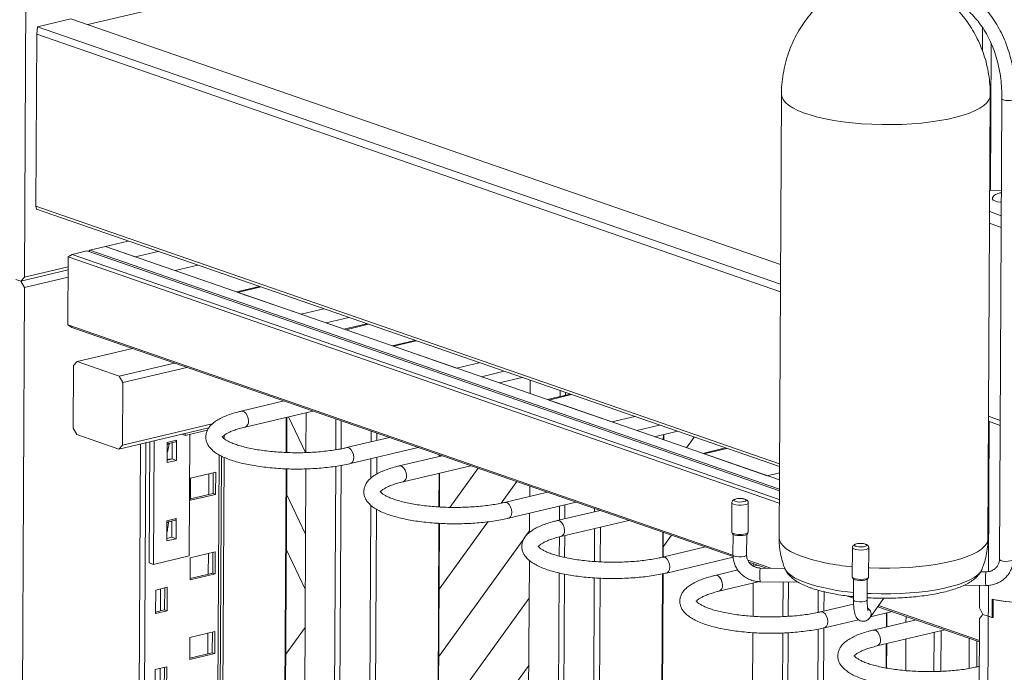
# Model space of a CAD drawing. Header units: millimetres. Extents: x 0 to 420, y 0 to 297.
# Tile 114 of 131: x 348 to 362, y 125 to 135. Entities that reach past the tile are written whole.
import ezdxf

# ---------------------------------------------------------------- set-up
doc = ezdxf.new("R2010")
doc.units = ezdxf.units.MM

msp = doc.modelspace()

# ---------------------------------------------------------------- linework, layer by layer
at = {"color": 7, "linetype": 'Continuous', "lineweight": 18}
for p, q in [((347.689, 130.915), (347.729, 138.758)), ((359.786, 137.273), (348.619, 134.622)), ((348.37, 134.708), (347.88, 134.592)), ((358.78, 131.1), (348.37, 134.708)), ((347.87, 134.483), (347.857, 131.955)), ((347.88, 134.592), (347.87, 134.483)), ((358.778, 130.702), (347.87, 134.483)), ((347.88, 134.592), (358.778, 130.814)), ((361.742, 134.236), (361.744, 134.578)), ((358.793, 133.603), (358.759, 127.09)), ((361.823, 127.074), (361.857, 133.587)), ((362.027, 133.536), (361.992, 126.771)), ((361.85, 132.193), (362.02, 132.184)), ((347.857, 131.955), (358.765, 128.174)), ((347.857, 131.955), (347.866, 131.911)), ((358.764, 128.133), (347.866, 131.911)), ((348.647, 131.311), (348.627, 131.291)), ((348.876, 131.366), (348.647, 131.311)), ((358.763, 127.804), (348.647, 131.311)), ((349.21, 131.445), (348.876, 131.366)), ((358.763, 127.938), (348.876, 131.366)), ((349.314, 131.214), (348.876, 131.366)), ((348.33, 131.213), (348.325, 130.217)), ((348.33, 131.213), (348.386, 131.25)), ((358.762, 127.596), (348.33, 131.213)), ((348.601, 131.3), (348.386, 131.25)), ((348.386, 131.25), (358.762, 127.653)), ((358.763, 127.778), (348.601, 131.3)), ((349.314, 131.214), (349.647, 131.293)), ((347.637, 130.856), (348.329, 131.021)), ((347.689, 130.915), (348.329, 131.067)), ((350.232, 131.09), (349.899, 131.011)), ((347.637, 130.856), (347.559, 130.883)), ((347.637, 130.856), (347.689, 130.915)), ((348.328, 130.914), (347.688, 130.762)), ((347.622, 118.082), (347.688, 130.762)), ((347.688, 130.762), (347.637, 130.856)), ((351.135, 130.778), (350.801, 130.698)), ((350.82, 130.692), (351.748, 130.37)), ((348.325, 130.217), (358.082, 126.834)), ((348.325, 130.217), (348.381, 130.177)), ((358.083, 126.813), (348.381, 130.177)), ((352.375, 130.153), (352.708, 130.232)), ((352.735, 130.223), (352.401, 130.144)), ((349.271, 129.868), (348.461, 129.676)), ((353.414, 129.987), (353.08, 129.908)), ((353.1, 129.902), (354.027, 129.58)), ((348.404, 128.698), (348.409, 129.617)), ((348.461, 129.676), (348.409, 129.617)), ((348.461, 129.676), (349.079, 129.462)), ((349.079, 129.462), (349.889, 129.654)), ((350.072, 129.591), (349.13, 129.367)), ((349.13, 129.367), (349.079, 129.462)), ((354.654, 129.363), (354.988, 129.442)), ((349.13, 129.367), (349.125, 128.448)), ((355.109, 129.4), (355.108, 129.205)), ((355.693, 129.197), (355.36, 129.118)), ((355.546, 129.248), (355.546, 129.162)), ((355.624, 129.221), (355.624, 129.181)), ((351.497, 129.097), (350.868, 128.948)), ((355.379, 129.111), (356.306, 128.79)), ((350.924, 128.714), (351.919, 128.95)), ((351.529, 128.858), (351.527, 128.341)), ((351.536, 128.341), (351.539, 128.86)), ((351.56, 128.865), (351.809, 128.34)), ((351.82, 128.927), (351.817, 128.34)), ((349.125, 128.448), (350.444, 128.761)), ((352.258, 128.833), (352.256, 128.381)), ((352.336, 128.806), (352.333, 128.395)), ((361.832, 128.802), (362.003, 128.738)), ((348.404, 128.698), (348.455, 128.603)), ((349.074, 128.389), (348.455, 128.603)), ((350.393, 128.702), (349.074, 128.389)), ((350.044, 128.591), (349.996, 128.608)), ((350.373, 128.67), (350.044, 128.591)), ((350.044, 128.619), (350.044, 128.591)), ((350.112, 128.608), (350.103, 126.822)), ((350.619, 128.595), (350.618, 128.543)), ((353.042, 128.561), (352.413, 128.412)), ((352.773, 128.654), (352.773, 128.497)), ((352.858, 128.625), (352.857, 128.517)), ((356.933, 128.573), (357.267, 128.652)), ((357.061, 128.603), (357.06, 128.529)), ((357.068, 128.604), (357.067, 128.526)), ((357.4, 128.411), (357.513, 128.566)), ((349.074, 128.389), (349.125, 128.448)), ((349.388, 128.464), (349.305, 112.593)), ((349.527, 128.497), (349.518, 126.72)), ((349.592, 128.512), (349.582, 126.698)), ((349.783, 128.488), (349.781, 128.192)), ((349.782, 128.469), (349.908, 128.499)), ((349.783, 128.488), (349.92, 128.521)), ((349.809, 128.464), (349.796, 128.388)), ((349.856, 128.486), (349.854, 128.247)), ((349.919, 128.224), (349.92, 128.521)), ((352.469, 128.178), (353.464, 128.415)), ((349.782, 128.357), (349.792, 128.354)), ((349.782, 128.351), (349.792, 128.354)), ((349.792, 128.354), (349.792, 128.378)), ((350.498, 112.876), (350.578, 128.288)), ((352.856, 128.27), (352.855, 128.023)), ((353.814, 128.293), (353.186, 128.144)), ((353.773, 128.307), (353.773, 128.283)), ((353.78, 128.305), (353.78, 128.285)), ((357.972, 128.407), (357.639, 128.328)), ((357.658, 128.321), (358.586, 128)), ((349.854, 128.247), (349.781, 128.229)), ((349.781, 128.192), (349.919, 128.224)), ((349.782, 128.236), (349.787, 128.231)), ((349.854, 128.247), (349.919, 128.224)), ((350.617, 128.269), (350.537, 112.886)), ((352.255, 128.138), (352.177, 113.275)), ((352.332, 128.151), (352.255, 113.294)), ((352.771, 128.25), (352.77, 127.964)), ((353.242, 127.911), (354.237, 128.147)), ((350.494, 128.051), (350.126, 127.964)), ((350.392, 128.027), (350.391, 127.723)), ((350.456, 127.738), (350.457, 128.043)), ((350.492, 127.726), (350.494, 128.051)), ((351.525, 128.101), (351.448, 113.102)), ((351.457, 113.104), (351.535, 128.101)), ((351.816, 128.1), (351.738, 113.171)), ((353.772, 128.036), (353.769, 127.541)), ((353.779, 128.038), (353.776, 127.541)), ((353.928, 127.535), (354.343, 128.11)), ((350.126, 127.964), (350.125, 127.639)), ((354.682, 127.597), (354.911, 127.913)), ((355.101, 127.847), (355.1, 127.696)), ((350.125, 127.66), (350.456, 127.738)), ((350.125, 127.639), (350.492, 127.726)), ((350.456, 127.738), (350.492, 127.726)), ((351.811, 127.143), (351.533, 127.728)), ((355.36, 127.757), (354.731, 127.608)), ((352.768, 127.567), (352.694, 113.398)), ((354.787, 127.375), (355.782, 127.611)), ((355.538, 127.553), (355.537, 127.348)), ((355.615, 127.571), (355.614, 127.367)), ((358.066, 127.603), (358.064, 127.172)), ((358.304, 127.171), (358.306, 127.602)), ((352.852, 127.508), (352.779, 113.418)), ((355.098, 127.449), (355.097, 127.168)), ((356.132, 127.49), (355.504, 127.34)), ((356.053, 127.517), (356.053, 127.471)), ((349.777, 127.339), (349.775, 127.042)), ((349.777, 127.339), (349.914, 127.372)), ((349.777, 127.32), (349.902, 127.349)), ((349.803, 127.315), (349.79, 127.239)), ((349.85, 127.337), (349.848, 127.097)), ((349.913, 127.075), (349.914, 127.372)), ((353.768, 127.301), (353.697, 113.636)), ((353.775, 127.301), (353.704, 113.638)), ((353.77, 126.336), (354.484, 127.322)), ((355.559, 127.107), (356.555, 127.343)), ((349.776, 127.189), (349.786, 127.185)), ((349.776, 127.183), (349.786, 127.185)), ((349.786, 127.185), (349.786, 127.229)), ((355.043, 127.115), (355.097, 127.189)), ((355.613, 127.12), (355.611, 126.801)), ((356.052, 127.224), (356.049, 126.74)), ((356.137, 127.244), (356.134, 126.735)), ((357.053, 127.17), (357.051, 126.805)), ((357.06, 127.168), (357.059, 126.807)), ((357.059, 126.958), (357.181, 127.126)), ((358.065, 127.167), (358.075, 127.149)), ((358.084, 127.14), (358.082, 126.837)), ((358.282, 126.836), (358.284, 127.139)), ((358.293, 127.147), (358.303, 127.166)), ((349.848, 127.097), (349.775, 127.08)), ((349.775, 127.042), (349.913, 127.075)), ((349.848, 127.097), (349.913, 127.075)), ((353.765, 125.348), (355.027, 127.092)), ((355.535, 127.101), (355.534, 126.819)), ((350.488, 126.883), (350.12, 126.796)), ((350.386, 126.859), (350.385, 126.554)), ((350.45, 126.57), (350.451, 126.874)), ((350.486, 126.557), (350.488, 126.883)), ((351.529, 126.92), (351.807, 126.335)), ((357.678, 126.954), (357.049, 126.805)), ((359.834, 126.944), (359.832, 126.513)), ((360.072, 126.512), (360.074, 126.942)), ((349.582, 126.698), (349.518, 126.72)), ((350.103, 126.822), (349.582, 126.698)), ((350.12, 126.796), (350.119, 126.47)), ((355.095, 126.757), (355.028, 113.952)), ((357.105, 126.571), (358.084, 126.804)), ((358.301, 126.758), (358.638, 126.642)), ((358.576, 126.643), (358.316, 126.733)), ((358.381, 126.71), (358.38, 126.673)), ((358.45, 126.686), (358.386, 126.671)), ((350.119, 126.491), (350.45, 126.57)), ((350.119, 126.47), (350.486, 126.557)), ((350.45, 126.57), (350.486, 126.557)), ((355.533, 126.572), (355.467, 114.056)), ((355.61, 126.556), (355.545, 114.075)), ((357.05, 126.56), (356.987, 114.417)), ((357.057, 126.561), (356.994, 114.418)), ((358.153, 126.616), (357.822, 126.537)), ((358.843, 126.638), (358.482, 126.644)), ((361.793, 126.588), (361.717, 126.59)), ((356.048, 126.5), (355.984, 114.179)), ((356.133, 126.495), (356.069, 114.199)), ((357.877, 126.303), (358.472, 126.445)), ((358.379, 126.423), (358.377, 125.936)), ((358.479, 126.444), (359.044, 126.435)), ((358.818, 126.439), (358.815, 125.931)), ((358.895, 126.437), (358.893, 125.935)), ((359.833, 126.508), (359.843, 126.489)), ((359.852, 126.48), (359.85, 126.177)), ((360.05, 126.176), (360.052, 126.479)), ((360.061, 126.488), (360.071, 126.506)), ((361.478, 126.394), (361.789, 126.388)), ((349.613, 126.322), (349.612, 125.977)), ((349.782, 126.362), (349.613, 126.322)), ((349.686, 126.339), (349.684, 126.015)), ((349.744, 126.029), (349.746, 126.353)), ((349.78, 126.017), (349.782, 126.362)), ((359.333, 126.319), (359.332, 125.993)), ((359.418, 126.297), (359.416, 126.013)), ((361.699, 126.058), (361.701, 126.39)), ((353.76, 124.36), (355.092, 126.201)), ((359.852, 126.116), (359.367, 126.001)), ((359.85, 126.201), (359.746, 126.237)), ((359.837, 126.226), (359.85, 126.221)), ((360.055, 126.208), (360.05, 126.202)), ((360.091, 125.915), (360.296, 126.202)), ((361.883, 125.92), (361.885, 126.188)), ((361.9, 126.184), (361.898, 125.916)), ((349.612, 125.998), (349.744, 126.029)), ((349.612, 125.977), (349.78, 126.017)), ((349.744, 126.029), (349.78, 126.017)), ((360.1, 125.928), (360.418, 126.004)), ((361.697, 125.561), (360.207, 126.077)), ((360.219, 126.094), (361.697, 125.581)), ((360.333, 125.984), (360.332, 125.779)), ((360.34, 125.985), (360.339, 125.781)), ((361.75, 125.964), (361.699, 126.058)), ((361.699, 125.905), (361.75, 125.964)), ((361.828, 125.937), (361.75, 125.964)), ((359.423, 125.768), (359.923, 125.886)), ((360.768, 125.883), (360.14, 125.733)), ((360.62, 125.847), (360.621, 125.934)), ((361.63, 112.676), (361.699, 125.905)), ((361.899, 125.924), (361.883, 125.92)), ((350.481, 125.715), (350.114, 125.627)), ((350.38, 125.691), (350.379, 125.386)), ((350.444, 125.402), (350.445, 125.706)), ((350.48, 125.389), (350.481, 125.715)), ((351.804, 125.77), (351.521, 125.379)), ((358.375, 125.696), (358.318, 114.733)), ((358.814, 125.691), (358.758, 114.837)), ((358.891, 125.695), (358.835, 114.855)), ((359.33, 125.748), (359.274, 114.96)), ((359.415, 125.766), (359.359, 114.98)), ((360.195, 125.5), (361.191, 125.736)), ((361.029, 125.124), (361.032, 125.699)), ((361.133, 125.128), (361.136, 125.723)), ((350.114, 125.627), (350.112, 125.302)), ((360.331, 125.532), (360.329, 125.177)), ((360.338, 125.534), (360.336, 125.176)), ((360.617, 125.138), (360.619, 125.6)), ((361.546, 125.17), (361.548, 125.612)), ((361.659, 125.192), (361.661, 125.573)), ((350.112, 125.302), (350.48, 125.389)), ((350.113, 125.323), (350.444, 125.402)), ((350.444, 125.402), (350.48, 125.389)), ((349.607, 125.153), (349.606, 124.808)), ((349.776, 125.193), (349.607, 125.153)), ((349.68, 125.17), (349.678, 124.847)), ((349.738, 124.861), (349.74, 125.185)), ((349.774, 124.848), (349.776, 125.193)), ((354.579, 124.511), (355.087, 125.213)), ((361.695, 125.2), (361.685, 125.198))]:
    msp.add_line(p, q, dxfattribs=at)
at = {"color": 8, "linetype": 'Continuous', "lineweight": 18}
for p, q in [((361.871, 134.344), (361.86, 132.192)), ((361.848, 131.879), (362.018, 131.816)), ((362.018, 131.645), (361.847, 131.708)), ((350.82, 130.692), (351.154, 130.771)), ((351.748, 130.37), (352.081, 130.449)), ((352.113, 130.244), (352.446, 130.323)), ((353.1, 129.902), (353.433, 129.981)), ((354.027, 129.58), (354.361, 129.659)), ((354.392, 129.454), (354.726, 129.533)), ((355.379, 129.111), (355.713, 129.191)), ((356.306, 128.79), (356.64, 128.869)), ((361.832, 128.874), (362.003, 128.81)), ((356.671, 128.663), (357.005, 128.743)), ((361.843, 128.798), (361.831, 126.591)), ((349.469, 128.483), (349.386, 112.613)), ((349.809, 128.464), (349.782, 128.458)), ((350.544, 128.306), (350.464, 112.868)), ((357.658, 128.321), (357.992, 128.4)), ((358.586, 128), (358.764, 128.042)), ((349.803, 127.315), (349.776, 127.309)), ((361.83, 126.39), (361.758, 112.524)), ((361.685, 125.198), (361.695, 125.199))]:
    msp.add_line(p, q, dxfattribs=at)
at = {"color": 8, "linetype": 'Continuous', "lineweight": 18, "flags": 128}
for points in [[(358.793, 133.603), (358.798, 133.565), (358.817, 133.523), (358.851, 133.481), (358.898, 133.441), (358.959, 133.402), (359.032, 133.364), (359.117, 133.329)], [(359.117, 133.329), (359.214, 133.296), (359.321, 133.266), (359.438, 133.239), (359.562, 133.216), (359.694, 133.196), (359.832, 133.18), (359.974, 133.167), (360.12, 133.159), (360.267, 133.154), (360.415, 133.154), (360.562, 133.158), (360.707, 133.166), (360.849, 133.178), (360.985, 133.194), (361.115, 133.213), (361.238, 133.236), (361.353, 133.263), (361.458, 133.292), (361.552, 133.325), (361.635, 133.36), (361.705, 133.397), (361.763, 133.436), (361.807, 133.476), (361.838, 133.518), (361.854, 133.56), (361.857, 133.587)], [(362.027, 133.536), (362.031, 133.529), (362.049, 133.519)], [(362.049, 133.519), (362.078, 133.511), (362.115, 133.507), (362.154, 133.508), (362.189, 133.513), (362.214, 133.521), (362.227, 133.532), (362.227, 133.535)], [(350.973, 128.804), (350.969, 128.845), (350.955, 128.884), (350.935, 128.917), (350.91, 128.939), (350.883, 128.949), (350.868, 128.948)], [(352.413, 128.412), (352.428, 128.413), (352.455, 128.404), (352.48, 128.381), (352.501, 128.348), (352.514, 128.309), (352.518, 128.268), (352.514, 128.231), (352.5, 128.201), (352.479, 128.182), (352.469, 128.178)], [(353.291, 128.001), (353.287, 128.041), (353.273, 128.081), (353.253, 128.113), (353.228, 128.136), (353.201, 128.145), (353.186, 128.144)], [(354.731, 127.608), (354.746, 127.609), (354.773, 127.6), (354.798, 127.578), (354.819, 127.545), (354.832, 127.506), (354.836, 127.465), (354.831, 127.427), (354.818, 127.397), (354.797, 127.379), (354.787, 127.375)], [(358.306, 127.602), (358.306, 127.601), (358.298, 127.589), (358.275, 127.579), (358.243, 127.572), (358.203, 127.568), (358.161, 127.569), (358.123, 127.574), (358.092, 127.582), (358.072, 127.593), (358.066, 127.603)], [(358.257, 127.655), (358.273, 127.646), (358.276, 127.636), (358.265, 127.627), (358.242, 127.619), (358.211, 127.615), (358.175, 127.614), (358.142, 127.617), (358.116, 127.624), (358.1, 127.633), (358.097, 127.643), (358.108, 127.653), (358.131, 127.66), (358.162, 127.665), (358.197, 127.665), (358.225, 127.663)], [(355.609, 127.197), (355.605, 127.238), (355.591, 127.277), (355.571, 127.31), (355.546, 127.332), (355.519, 127.342), (355.504, 127.34)], [(358.759, 127.09), (358.764, 127.053), (358.784, 127.011), (358.817, 126.969), (358.864, 126.928), (358.925, 126.889), (358.998, 126.852), (359.084, 126.817)], [(360.073, 126.647), (360.086, 126.646), (360.233, 126.642), (360.381, 126.642), (360.528, 126.646), (360.673, 126.654), (360.815, 126.665), (360.951, 126.681), (361.082, 126.701), (361.205, 126.724), (361.319, 126.75), (361.424, 126.78), (361.518, 126.812), (361.601, 126.847), (361.671, 126.884), (361.729, 126.923), (361.773, 126.964), (361.804, 127.005), (361.82, 127.048), (361.823, 127.074)], [(358.082, 126.837), (358.086, 126.829), (358.103, 126.819), (358.133, 126.812), (358.17, 126.808), (358.209, 126.809), (358.244, 126.814), (358.269, 126.822), (358.282, 126.833), (358.282, 126.836)], [(360.074, 126.942), (360.073, 126.939), (360.062, 126.927), (360.037, 126.918), (360.002, 126.911), (359.962, 126.909), (359.92, 126.91), (359.883, 126.916), (359.854, 126.924), (359.838, 126.935), (359.834, 126.944)], [(357.049, 126.805), (357.064, 126.806), (357.091, 126.797), (357.116, 126.774), (357.137, 126.741), (357.15, 126.702), (357.154, 126.661), (357.149, 126.624), (357.136, 126.594), (357.115, 126.575), (357.105, 126.571)], [(361.992, 126.771), (361.996, 126.764), (362.013, 126.753)], [(362.013, 126.753), (362.043, 126.746), (362.08, 126.742), (362.119, 126.743), (362.154, 126.748), (362.179, 126.756), (362.192, 126.767), (362.192, 126.77)], [(357.927, 126.393), (357.922, 126.434), (357.909, 126.474), (357.889, 126.506), (357.864, 126.529), (357.837, 126.538), (357.822, 126.537)], [(358.84, 126.645), (358.853, 126.619), (358.884, 126.579), (358.929, 126.54), (358.987, 126.502), (359.058, 126.466), (359.14, 126.432)], [(360.051, 126.272), (360.111, 126.269), (360.254, 126.265), (360.397, 126.266), (360.539, 126.27), (360.678, 126.278), (360.814, 126.291), (360.945, 126.307), (361.069, 126.326), (361.186, 126.35), (361.295, 126.376), (361.393, 126.405), (361.481, 126.437), (361.558, 126.472), (361.622, 126.508), (361.673, 126.546), (361.711, 126.586), (361.736, 126.626), (361.737, 126.63)], [(360.05, 126.176), (360.049, 126.173), (360.037, 126.162), (360.012, 126.154), (359.977, 126.149), (359.938, 126.148), (359.901, 126.152), (359.871, 126.16), (359.854, 126.17), (359.85, 126.177)], [(359.367, 126.001), (359.382, 126.002), (359.409, 125.993), (359.434, 125.971), (359.455, 125.938), (359.468, 125.899), (359.472, 125.858), (359.467, 125.82), (359.454, 125.79), (359.433, 125.772), (359.423, 125.768)], [(360.245, 125.59), (360.24, 125.631), (360.227, 125.67), (360.207, 125.703), (360.182, 125.725), (360.155, 125.734), (360.14, 125.733)]]:
    msp.add_lwpolyline(points, dxfattribs=at)
at = {"color": 7, "linetype": 'Continuous', "lineweight": 18, "flags": 128}
for points in [[(362.02, 132.015), (362.008, 132.016), (361.963, 132.023), (361.926, 132.034), (361.9, 132.046), (361.888, 132.061), (361.887, 132.065)], [(349.812, 128.476), (349.812, 128.475), (349.809, 128.464)], [(349.92, 128.521), (349.92, 128.516), (349.919, 128.511), (349.917, 128.506), (349.915, 128.503), (349.912, 128.5), (349.908, 128.499), (349.908, 128.499)], [(349.844, 128.244), (349.805, 128.241), (349.782, 128.236)], [(358.225, 127.663), (358.231, 127.662), (358.257, 127.655)], [(349.806, 127.327), (349.806, 127.326), (349.803, 127.315)], [(349.914, 127.372), (349.914, 127.366), (349.913, 127.361), (349.911, 127.357), (349.909, 127.354), (349.906, 127.351), (349.902, 127.35), (349.902, 127.349)], [(358.304, 127.171), (358.304, 127.17), (358.295, 127.158), (358.273, 127.148), (358.24, 127.141), (358.201, 127.138), (358.159, 127.138), (358.12, 127.143), (358.089, 127.151), (358.07, 127.162), (358.064, 127.172)], [(358.293, 127.147), (358.283, 127.139), (358.259, 127.129), (358.225, 127.123), (358.186, 127.121), (358.146, 127.123), (358.111, 127.129), (358.086, 127.139), (358.075, 127.149)], [(359.98, 127.005), (360.011, 127), (360.033, 126.992), (360.044, 126.982), (360.041, 126.972), (360.024, 126.964), (359.998, 126.957), (359.964, 126.954), (359.929, 126.955), (359.898, 126.96), (359.875, 126.968), (359.865, 126.978), (359.868, 126.988), (359.884, 126.997), (359.911, 127.003), (359.945, 127.006), (359.98, 127.005)], [(360.072, 126.512), (360.071, 126.508), (360.059, 126.496), (360.035, 126.487), (360, 126.48), (359.96, 126.478), (359.918, 126.479), (359.881, 126.485), (359.852, 126.494), (359.835, 126.505), (359.832, 126.513)], [(360.061, 126.488), (360.06, 126.486), (360.045, 126.476), (360.017, 126.467), (359.981, 126.462), (359.941, 126.462), (359.902, 126.465), (359.87, 126.472), (359.849, 126.482), (359.843, 126.489)]]:
    msp.add_lwpolyline(points, dxfattribs=at)
at = {"color": 8, "linetype": 'Continuous', "lineweight": 18}
for centre, radius, start, end in [((350.892, 128.79), 0.0824, 292.7079, 9.7583), ((353.21, 127.987), 0.0824, 292.7114, 9.7566), ((355.528, 127.183), 0.0823, 292.7087, 9.7593), ((360.095, 129.86), 3.207, 251.6224, 265.3148), ((359.399, 126.529), 0.924, 172.8347, 185.2628), ((362.764, 126.47), 0.978, 175.7035, 184.757), ((361.964, 126.551), 0.175, 167.5529, 182.5685), ((357.846, 126.379), 0.0824, 292.7114, 9.7566), ((360.104, 129.335), 3.059, 251.6418, 265.2604), ((360.01, 125.97), 0.0974, 326.1772, 60.1566), ((360.164, 125.576), 0.0823, 292.7087, 9.7593)]:
    msp.add_arc(centre, radius, start, end, dxfattribs=at)
at = {"color": 7, "linetype": 'Continuous', "lineweight": 18}
for centre, radius, start, end in [((349.768, 128.393), 0.0286, 299.2856, 349.3927), ((349.762, 127.244), 0.0286, 299.3028, 349.3879), ((362.292, 127.906), 1.765, 256.6713, 273.3222), ((362.293, 127.937), 1.796, 257.3619, 273.2264), ((362.086, 126.686), 0.793, 251.0101, 255.2112), ((362.096, 126.719), 0.827, 251.0756, 256.1883)]:
    msp.add_arc(centre, radius, start, end, dxfattribs=at)
for points, knots in [([(359.546, 135.083), (359.544, 135.081), (359.504, 135.055), (359.432, 134.994), (359.329, 134.9), (359.234, 134.796), (359.145, 134.684), (359.066, 134.566), (358.995, 134.44), (358.935, 134.31), (358.882, 134.169), (358.84, 134.02), (358.811, 133.864), (358.795, 133.724), (358.794, 133.637), (358.794, 133.603)], [0, 0, 0, 0, 0.0037389, 0.0837637, 0.1649365, 0.2469278, 0.3295143, 0.4125398, 0.495895, 0.5795023, 0.6632991, 0.7564866, 0.8486323, 0.9394953, 1, 1, 1, 1]), ([(361.856, 133.587), (361.856, 133.626), (361.855, 133.716), (361.84, 133.856), (361.814, 134.003), (361.776, 134.146), (361.727, 134.284), (361.668, 134.416), (361.6, 134.541), (361.524, 134.659), (361.441, 134.769), (361.351, 134.871), (361.256, 134.963), (361.179, 135.03), (361.133, 135.063), (361.122, 135.071)], [0, 0, 0, 0, 0.06882, 0.157026, 0.244129, 0.330147, 0.415082, 0.498923, 0.58164, 0.663186, 0.743494, 0.822467, 0.899967, 0.975803, 1, 1, 1, 1]), ([(362.227, 133.535), (362.227, 133.564), (362.227, 133.646), (362.218, 133.779), (362.199, 133.934), (362.169, 134.084), (362.129, 134.229), (362.08, 134.369), (362.021, 134.501), (361.953, 134.625), (361.877, 134.741), (361.794, 134.846), (361.729, 134.915), (361.693, 134.949), (361.688, 134.954)], [0, 0, 0, 0, 0.05007, 0.14422, 0.238402, 0.332575, 0.426723, 0.52082, 0.614837, 0.708738, 0.802489, 0.896055, 0.98419, 1, 1, 1, 1]), ([(361.551, 134.808), (361.566, 134.794), (361.61, 134.752), (361.678, 134.673), (361.752, 134.57), (361.818, 134.459), (361.876, 134.339), (361.925, 134.212), (361.964, 134.079), (361.995, 133.939), (362.016, 133.795), (362.026, 133.661), (362.027, 133.573), (362.027, 133.536)], [0, 0, 0, 0, 0.050063, 0.148502, 0.24672, 0.344651, 0.44234, 0.53984, 0.637193, 0.734448, 0.831637, 0.928787, 1, 1, 1, 1]), ([(362.02, 132.153), (362.017, 132.153), (362.006, 132.153), (361.982, 132.147), (361.95, 132.137), (361.919, 132.119), (361.897, 132.097), (361.887, 132.078), (361.888, 132.067), (361.889, 132.065)], [0, 0, 0, 0, 0.047584, 0.179333, 0.38952, 0.593021, 0.781731, 0.953148, 1, 1, 1, 1]), ([(350.868, 128.948), (350.851, 128.943), (350.8, 128.931), (350.722, 128.908), (350.636, 128.876), (350.559, 128.841), (350.493, 128.802), (350.44, 128.76), (350.399, 128.716), (350.371, 128.67), (350.352, 128.619), (350.346, 128.566), (350.354, 128.512), (350.373, 128.463), (350.402, 128.418), (350.441, 128.376), (350.492, 128.335), (350.557, 128.296), (350.634, 128.26), (350.721, 128.227), (350.816, 128.198), (350.918, 128.173), (351.026, 128.152), (351.141, 128.134), (351.259, 128.119), (351.382, 128.108), (351.507, 128.101), (351.633, 128.097), (351.76, 128.098), (351.886, 128.102), (352.01, 128.109), (352.13, 128.121), (352.247, 128.136), (352.356, 128.154), (352.428, 128.169), (352.465, 128.177), (352.469, 128.178)], [0, 0, 0, 0, 0.016873, 0.049579, 0.082622, 0.116243, 0.150635, 0.18213, 0.21034, 0.235609, 0.259112, 0.284375, 0.308392, 0.3322, 0.356981, 0.384008, 0.414237, 0.447428, 0.48178, 0.515636, 0.548874, 0.581637, 0.614064, 0.646258, 0.678292, 0.710216, 0.742068, 0.773879, 0.805673, 0.837472, 0.869294, 0.901163, 0.933109, 0.965169, 0.995831, 1, 1, 1, 1]), ([(352.413, 128.412), (352.398, 128.408), (352.352, 128.398), (352.271, 128.383), (352.168, 128.367), (352.059, 128.355), (351.945, 128.345), (351.828, 128.339), (351.708, 128.337), (351.588, 128.338), (351.469, 128.343), (351.353, 128.351), (351.24, 128.363), (351.132, 128.377), (351.031, 128.395), (350.937, 128.415), (350.853, 128.438), (350.778, 128.462), (350.715, 128.487), (350.664, 128.511), (350.627, 128.535), (350.602, 128.555), (350.59, 128.57), (350.587, 128.575), (350.589, 128.571), (350.588, 128.562), (350.588, 128.564), (350.595, 128.575), (350.614, 128.592), (350.644, 128.613), (350.686, 128.636), (350.74, 128.659), (350.806, 128.682), (350.868, 128.701), (350.91, 128.711), (350.924, 128.714)], [0, 0, 0, 0, 0.017257, 0.049647, 0.082238, 0.115021, 0.147941, 0.180953, 0.214022, 0.247123, 0.280224, 0.313294, 0.346308, 0.379231, 0.412025, 0.444638, 0.477001, 0.509021, 0.540578, 0.571514, 0.601656, 0.630876, 0.659261, 0.687477, 0.71678, 0.752734, 0.7805, 0.807172, 0.835309, 0.863539, 0.892538, 0.92247, 0.953238, 0.984673, 1, 1, 1, 1]), ([(353.186, 128.144), (353.169, 128.14), (353.118, 128.127), (353.04, 128.104), (352.954, 128.073), (352.877, 128.038), (352.811, 127.999), (352.758, 127.957), (352.717, 127.912), (352.688, 127.866), (352.67, 127.816), (352.664, 127.762), (352.672, 127.709), (352.691, 127.66), (352.72, 127.615), (352.759, 127.572), (352.81, 127.532), (352.875, 127.493), (352.951, 127.456), (353.039, 127.424), (353.134, 127.395), (353.236, 127.37), (353.344, 127.348), (353.459, 127.33), (353.577, 127.315), (353.7, 127.305), (353.825, 127.297), (353.951, 127.294), (354.078, 127.294), (354.204, 127.298), (354.328, 127.306), (354.448, 127.317), (354.564, 127.332), (354.674, 127.35), (354.746, 127.365), (354.782, 127.374), (354.787, 127.375)], [0, 0, 0, 0, 0.016873, 0.049579, 0.082622, 0.116243, 0.150635, 0.18213, 0.21034, 0.235609, 0.259112, 0.284375, 0.308392, 0.3322, 0.356981, 0.384009, 0.414237, 0.447427, 0.48178, 0.515636, 0.548874, 0.581637, 0.614064, 0.646258, 0.678292, 0.710215, 0.742068, 0.773879, 0.805673, 0.837472, 0.869294, 0.901163, 0.933109, 0.965169, 0.995831, 1, 1, 1, 1]), ([(354.731, 127.608), (354.716, 127.605), (354.67, 127.594), (354.589, 127.579), (354.486, 127.563), (354.377, 127.551), (354.263, 127.542), (354.145, 127.536), (354.026, 127.534), (353.906, 127.535), (353.787, 127.539), (353.671, 127.548), (353.558, 127.559), (353.45, 127.574), (353.349, 127.591), (353.255, 127.612), (353.17, 127.634), (353.096, 127.658), (353.033, 127.683), (352.982, 127.708), (352.945, 127.731), (352.92, 127.752), (352.908, 127.766), (352.905, 127.772), (352.907, 127.767), (352.906, 127.759), (352.906, 127.761), (352.913, 127.771), (352.932, 127.788), (352.962, 127.809), (353.004, 127.832), (353.058, 127.855), (353.124, 127.879), (353.186, 127.897), (353.228, 127.907), (353.242, 127.911)], [0, 0, 0, 0, 0.017257, 0.049647, 0.082238, 0.115021, 0.147941, 0.180953, 0.214023, 0.247122, 0.280224, 0.313295, 0.346308, 0.379232, 0.412025, 0.444638, 0.477, 0.509021, 0.540577, 0.571514, 0.601656, 0.630876, 0.659261, 0.687478, 0.71678, 0.752734, 0.7805, 0.807172, 0.835309, 0.863539, 0.892537, 0.92247, 0.953238, 0.984673, 1, 1, 1, 1]), ([(358.225, 127.663), (358.222, 127.663), (358.208, 127.666), (358.179, 127.666), (358.142, 127.664), (358.112, 127.657), (358.09, 127.647), (358.074, 127.631), (358.066, 127.615), (358.067, 127.606), (358.067, 127.603)], [0, 0, 0, 0, 0.050157, 0.225021, 0.397817, 0.577331, 0.735926, 0.854104, 0.955841, 1, 1, 1, 1]), ([(358.305, 127.602), (358.305, 127.605), (358.306, 127.615), (358.299, 127.629), (358.288, 127.642), (358.275, 127.649), (358.267, 127.653), (358.263, 127.654)], [0, 0, 0, 0, 0.133035, 0.36148, 0.579687, 0.84273, 1, 1, 1, 1]), ([(355.504, 127.34), (355.487, 127.336), (355.436, 127.324), (355.358, 127.301), (355.272, 127.269), (355.195, 127.234), (355.129, 127.195), (355.076, 127.153), (355.035, 127.109), (355.006, 127.063), (354.988, 127.012), (354.982, 126.959), (354.99, 126.905), (355.009, 126.856), (355.037, 126.811), (355.077, 126.769), (355.128, 126.728), (355.192, 126.689), (355.269, 126.653), (355.356, 126.62), (355.452, 126.591), (355.554, 126.566), (355.662, 126.545), (355.776, 126.526), (355.895, 126.512), (356.018, 126.501), (356.143, 126.494), (356.269, 126.49), (356.396, 126.491), (356.522, 126.495), (356.646, 126.502), (356.766, 126.514), (356.882, 126.528), (356.992, 126.547), (357.064, 126.562), (357.1, 126.57), (357.105, 126.571)], [0, 0, 0, 0, 0.016873, 0.049579, 0.082622, 0.116243, 0.150635, 0.182131, 0.21034, 0.235609, 0.259112, 0.284376, 0.308392, 0.3322, 0.356981, 0.384009, 0.414237, 0.447428, 0.481781, 0.515636, 0.548875, 0.581637, 0.614064, 0.646258, 0.678291, 0.710215, 0.742068, 0.773879, 0.805673, 0.837472, 0.869294, 0.901163, 0.933109, 0.965169, 0.995831, 1, 1, 1, 1]), ([(357.049, 126.805), (357.034, 126.801), (356.988, 126.791), (356.907, 126.775), (356.804, 126.76), (356.695, 126.747), (356.581, 126.738), (356.463, 126.732), (356.344, 126.73), (356.224, 126.731), (356.105, 126.736), (355.989, 126.744), (355.876, 126.756), (355.768, 126.77), (355.667, 126.788), (355.573, 126.808), (355.488, 126.831), (355.414, 126.855), (355.351, 126.879), (355.3, 126.904), (355.262, 126.928), (355.238, 126.948), (355.226, 126.962), (355.223, 126.968), (355.225, 126.964), (355.224, 126.955), (355.224, 126.957), (355.231, 126.968), (355.25, 126.985), (355.28, 127.006), (355.322, 127.028), (355.376, 127.052), (355.442, 127.075), (355.504, 127.093), (355.546, 127.104), (355.559, 127.107)], [0, 0, 0, 0, 0.017257, 0.049647, 0.082238, 0.115021, 0.14794, 0.180953, 0.214023, 0.247122, 0.280223, 0.313295, 0.346308, 0.379231, 0.412025, 0.444638, 0.477001, 0.509021, 0.540578, 0.571514, 0.601656, 0.630876, 0.659261, 0.687478, 0.71678, 0.752734, 0.7805, 0.807173, 0.835309, 0.863539, 0.892537, 0.922471, 0.953238, 0.984673, 1, 1, 1, 1]), ([(358.76, 127.09), (358.76, 127.063), (358.76, 126.994), (358.773, 126.886), (358.799, 126.768), (358.822, 126.687), (358.839, 126.647), (358.841, 126.644)], [0, 0, 0, 0, 0.179627, 0.44927, 0.714276, 0.974974, 1, 1, 1, 1]), ([(359.98, 127.005), (359.974, 127.005), (359.956, 127.007), (359.925, 127.006), (359.89, 127), (359.865, 126.991), (359.846, 126.977), (359.836, 126.96), (359.835, 126.949), (359.835, 126.944)], [0, 0, 0, 0, 0.0953028, 0.2790085, 0.4669096, 0.6731289, 0.8048835, 0.9154821, 1, 1, 1, 1]), ([(360.073, 126.943), (360.073, 126.947), (360.073, 126.957), (360.066, 126.971), (360.054, 126.983), (360.037, 126.993), (360.014, 127.001), (359.992, 127.003), (359.98, 127.005)], [0, 0, 0, 0, 0.091745, 0.226287, 0.35746, 0.519696, 0.74866, 1, 1, 1, 1]), ([(361.736, 126.63), (361.747, 126.658), (361.772, 126.722), (361.799, 126.831), (361.819, 126.952), (361.821, 127.035), (361.823, 127.074)], [0, 0, 0, 0, 0.195891, 0.454759, 0.738542, 1, 1, 1, 1]), ([(358.082, 126.837), (358.083, 126.823), (358.084, 126.786), (358.096, 126.727), (358.122, 126.662), (358.159, 126.603), (358.206, 126.551), (358.262, 126.508), (358.325, 126.474), (358.392, 126.453), (358.444, 126.445), (358.473, 126.444), (358.479, 126.444)], [0, 0, 0, 0, 0.068932, 0.181685, 0.294534, 0.407536, 0.520765, 0.634255, 0.748019, 0.862027, 0.970382, 1, 1, 1, 1]), ([(358.482, 126.644), (358.475, 126.645), (358.451, 126.646), (358.411, 126.656), (358.367, 126.678), (358.33, 126.71), (358.302, 126.749), (358.285, 126.792), (358.283, 126.822), (358.282, 126.836)], [0, 0, 0, 0, 0.068775, 0.224147, 0.379725, 0.535556, 0.692291, 0.85057, 1, 1, 1, 1]), ([(361.789, 126.388), (361.804, 126.389), (361.841, 126.389), (361.902, 126.4), (361.97, 126.424), (362.031, 126.46), (362.085, 126.506), (362.129, 126.56), (362.163, 126.621), (362.184, 126.686), (362.192, 126.736), (362.192, 126.764), (362.192, 126.77)], [0, 0, 0, 0, 0.067909, 0.181915, 0.296017, 0.410009, 0.523811, 0.637349, 0.750599, 0.863569, 0.970394, 1, 1, 1, 1]), ([(361.992, 126.771), (361.992, 126.765), (361.991, 126.743), (361.981, 126.706), (361.958, 126.664), (361.923, 126.629), (361.881, 126.604), (361.836, 126.59), (361.806, 126.589), (361.793, 126.588)], [0, 0, 0, 0, 0.068215, 0.231325, 0.394736, 0.556839, 0.717013, 0.875354, 1, 1, 1, 1]), ([(357.822, 126.537), (357.805, 126.533), (357.754, 126.52), (357.676, 126.497), (357.59, 126.466), (357.513, 126.43), (357.447, 126.391), (357.394, 126.349), (357.353, 126.305), (357.324, 126.259), (357.306, 126.209), (357.3, 126.155), (357.308, 126.102), (357.327, 126.053), (357.355, 126.008), (357.395, 125.965), (357.446, 125.925), (357.51, 125.886), (357.587, 125.849), (357.674, 125.817), (357.77, 125.788), (357.872, 125.763), (357.98, 125.741), (358.094, 125.723), (358.213, 125.708), (358.336, 125.697), (358.461, 125.69), (358.587, 125.687), (358.714, 125.687), (358.84, 125.691), (358.963, 125.699), (359.084, 125.71), (359.2, 125.725), (359.309, 125.743), (359.382, 125.758), (359.418, 125.767), (359.423, 125.768)], [0, 0, 0, 0, 0.016873, 0.049579, 0.082622, 0.116243, 0.150635, 0.18213, 0.21034, 0.235609, 0.259112, 0.284375, 0.308392, 0.3322, 0.356981, 0.384009, 0.414237, 0.447427, 0.48178, 0.515636, 0.548874, 0.581637, 0.614064, 0.646258, 0.678292, 0.710215, 0.742068, 0.773879, 0.805673, 0.837472, 0.869294, 0.901163, 0.933109, 0.965169, 0.995831, 1, 1, 1, 1]), ([(358.842, 126.642), (358.848, 126.627), (358.863, 126.593), (358.898, 126.547), (358.944, 126.501), (359.002, 126.458), (359.073, 126.416), (359.143, 126.384), (359.203, 126.36), (359.266, 126.338), (359.35, 126.313), (359.458, 126.286), (359.572, 126.263), (359.692, 126.243), (359.785, 126.231), (359.839, 126.226), (359.85, 126.225)], [0, 0, 0, 0, 0.056164, 0.121967, 0.194217, 0.275138, 0.364073, 0.456269, 0.499035, 0.544209, 0.632961, 0.720436, 0.806854, 0.89253, 0.977683, 1, 1, 1, 1]), ([(360.05, 126.209), (360.059, 126.208), (360.11, 126.205), (360.207, 126.202), (360.34, 126.201), (360.473, 126.203), (360.604, 126.21), (360.733, 126.22), (360.857, 126.234), (360.977, 126.251), (361.092, 126.272), (361.2, 126.297), (361.301, 126.325), (361.395, 126.357), (361.481, 126.393), (361.559, 126.435), (361.625, 126.481), (361.676, 126.53), (361.713, 126.577), (361.729, 126.613), (361.736, 126.629)], [0, 0, 0, 0, 0.011214, 0.070075, 0.128886, 0.187694, 0.246534, 0.305455, 0.364511, 0.423771, 0.483323, 0.543285, 0.603821, 0.665167, 0.72765, 0.791671, 0.85739, 0.911202, 0.959092, 1, 1, 1, 1]), ([(359.367, 126.001), (359.351, 125.998), (359.306, 125.987), (359.225, 125.972), (359.122, 125.956), (359.013, 125.944), (358.899, 125.935), (358.781, 125.929), (358.662, 125.926), (358.542, 125.928), (358.423, 125.932), (358.307, 125.941), (358.194, 125.952), (358.086, 125.967), (357.985, 125.984), (357.891, 126.005), (357.806, 126.027), (357.732, 126.051), (357.669, 126.076), (357.618, 126.101), (357.58, 126.124), (357.556, 126.144), (357.543, 126.159), (357.541, 126.165), (357.543, 126.16), (357.542, 126.152), (357.542, 126.154), (357.549, 126.164), (357.568, 126.181), (357.598, 126.202), (357.64, 126.225), (357.694, 126.248), (357.759, 126.272), (357.822, 126.29), (357.864, 126.3), (357.877, 126.303)], [0, 0, 0, 0, 0.017257, 0.049647, 0.082238, 0.115021, 0.147941, 0.180953, 0.214023, 0.247122, 0.280224, 0.313295, 0.346308, 0.379232, 0.412025, 0.444638, 0.477, 0.509022, 0.540578, 0.571514, 0.601656, 0.630876, 0.659261, 0.687478, 0.71678, 0.752734, 0.7805, 0.807172, 0.835309, 0.863539, 0.892537, 0.92247, 0.953238, 0.984673, 1, 1, 1, 1]), ([(359.85, 126.177), (359.85, 126.166), (359.85, 126.134), (359.853, 126.084), (359.858, 126.029), (359.867, 125.98), (359.879, 125.943), (359.897, 125.911), (359.919, 125.887), (359.948, 125.869), (359.984, 125.86), (360.02, 125.863), (360.051, 125.877), (360.074, 125.895), (360.085, 125.909), (360.091, 125.915)], [0, 0, 0, 0, 0.054782, 0.16049, 0.26844, 0.381968, 0.494906, 0.565813, 0.629089, 0.692027, 0.755548, 0.823078, 0.882867, 0.94072, 1, 1, 1, 1]), ([(360.064, 126.022), (360.064, 126.022), (360.065, 126.021), (360.062, 126.027), (360.059, 126.042), (360.055, 126.07), (360.052, 126.108), (360.05, 126.145), (360.05, 126.169), (360.05, 126.176)], [0, 0, 0, 0, 0.015803, 0.147771, 0.304372, 0.487528, 0.691939, 0.910151, 1, 1, 1, 1]), ([(360.14, 125.733), (360.123, 125.729), (360.072, 125.717), (359.993, 125.693), (359.908, 125.662), (359.831, 125.627), (359.765, 125.588), (359.711, 125.546), (359.671, 125.502), (359.642, 125.455), (359.624, 125.405), (359.618, 125.351), (359.626, 125.298), (359.644, 125.249), (359.673, 125.204), (359.713, 125.162), (359.764, 125.121), (359.828, 125.082), (359.905, 125.046), (359.992, 125.013), (360.087, 124.984), (360.19, 124.959), (360.298, 124.937), (360.412, 124.919), (360.531, 124.905), (360.654, 124.894), (360.779, 124.887), (360.905, 124.883), (361.032, 124.883), (361.158, 124.887), (361.281, 124.895), (361.402, 124.906), (361.518, 124.922), (361.6, 124.934), (361.64, 124.943), (361.647, 124.944)], [0, 0, 0, 0, 0.017379, 0.051063, 0.085096, 0.119724, 0.155146, 0.187585, 0.216639, 0.242664, 0.266871, 0.292892, 0.317627, 0.342149, 0.367671, 0.395508, 0.426642, 0.460827, 0.496208, 0.531077, 0.565312, 0.599055, 0.632453, 0.665612, 0.698604, 0.731484, 0.76429, 0.797053, 0.8298, 0.862551, 0.895326, 0.92815, 0.961053, 0.994072, 1, 1, 1, 1]), ([(361.685, 125.198), (361.669, 125.194), (361.624, 125.184), (361.543, 125.168), (361.44, 125.153), (361.331, 125.14), (361.217, 125.131), (361.099, 125.125), (360.98, 125.123), (360.86, 125.124), (360.741, 125.129), (360.624, 125.137), (360.512, 125.149), (360.404, 125.163), (360.302, 125.181), (360.209, 125.201), (360.124, 125.223), (360.05, 125.247), (359.987, 125.272), (359.936, 125.297), (359.898, 125.321), (359.874, 125.341), (359.861, 125.355), (359.859, 125.361), (359.861, 125.356), (359.859, 125.348), (359.859, 125.35), (359.867, 125.361), (359.885, 125.378), (359.916, 125.399), (359.958, 125.421), (360.012, 125.445), (360.077, 125.468), (360.14, 125.486), (360.182, 125.497), (360.195, 125.5)], [0, 0, 0, 0, 0.017257, 0.049647, 0.082238, 0.115021, 0.147941, 0.180953, 0.214023, 0.247122, 0.280224, 0.313295, 0.346308, 0.379232, 0.412025, 0.444638, 0.477, 0.509021, 0.540577, 0.571514, 0.601656, 0.630876, 0.659261, 0.687478, 0.71678, 0.752734, 0.7805, 0.807173, 0.835309, 0.863539, 0.892537, 0.922471, 0.953238, 0.984673, 1, 1, 1, 1])]:
    msp.add_open_spline(points, degree=3, knots=knots, dxfattribs=at)

doc.saveas('drawing.dxf')
